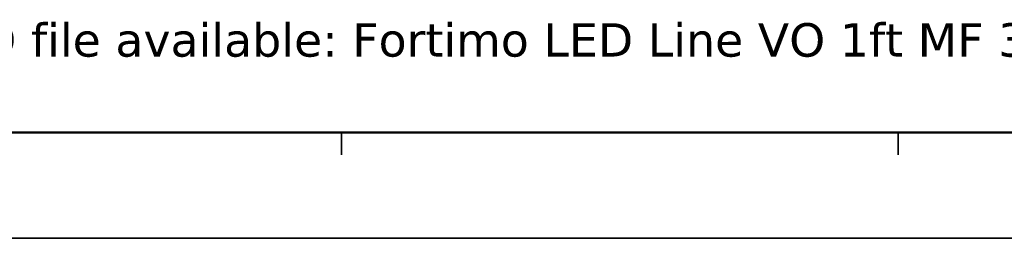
# Model space of a CAD drawing. Header units: millimetres. Extents: x 0 to 420, y 0 to 296.
# Tile 2 of 19: x 86 to 175, y 0 to 20. Entities that reach past the tile are written whole.
import ezdxf

# ---------------------------------------------------------------- set-up
doc = ezdxf.new("R2010")
doc.units = ezdxf.units.MM
doc.layers.get('0').update_dxf_attribs({"lineweight": 25})
doc.layers.add('Sketch Geometry(ISO)', color=7, linetype='Continuous', lineweight=50)
doc.layers.add('Symbols(ISO)', color=7, linetype='Continuous', lineweight=25)
doc.styles.add('Philips-tekst', font='verdana.ttf')

# ---------------------------------------------------------------- blocks, each defined once
blk = doc.blocks.new('Borders A3')
at = {"layer": 'Sketch Geometry(ISO)', "color": 1, "linetype": 'Continuous', "lineweight": 50, "true_color": 0xff0000}
blk.add_line((20, 10), (410, 10), dxfattribs=at)
at = {"layer": 'Sketch Geometry(ISO)', "color": 7, "linetype": 'Continuous', "lineweight": 35}
for p, q in [((115, 10), (115, 8)), ((165, 10), (165, 8)), ((0.5, 0.5), (419.5, 0.5))]:
    blk.add_line(p, q, dxfattribs=at)

msp = doc.modelspace()

# ---------------------------------------------------------------- block references
msp.add_blockref('Borders A3', (0, 0))

# ---------------------------------------------------------------- texts
at = {"layer": 'Symbols(ISO)', "color": 7, "insert": (80.023, 19.804), "char_height": 3, "width": 145.24768, "attachment_point": 1, "style": 'Philips-tekst'}
msp.add_mtext('{\\fVerdana|b0|i0;3D file available: Fortimo LED Line VO 1ft MF 3R HV5 2021-07-19.stp}', dxfattribs=at)

doc.saveas('drawing.dxf')
